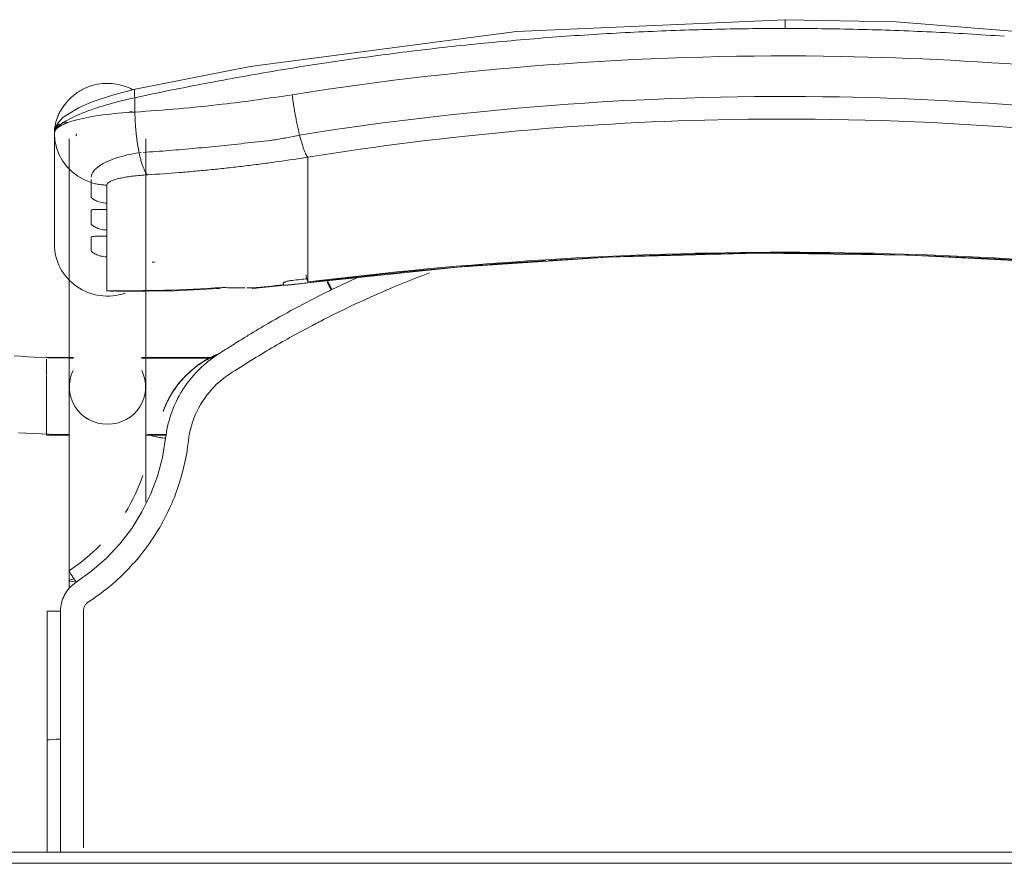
# Model space of a CAD drawing. Header units: metres. Extents: x 3 to 43.5, y -74 to -48.5.
# Tile 115 of 209: x 35.614 to 35.881, y -54.58 to -54.352. Entities that reach past the tile are written whole.
import ezdxf

# ---------------------------------------------------------------- set-up
doc = ezdxf.new("R2010")
doc.units = ezdxf.units.M
doc.layers.add('I-FURN', color=7, linetype='Continuous', lineweight=18)

# ---------------------------------------------------------------- blocks, each defined once
blk = doc.blocks.new('ConjuntoParaAlunoTamanho6 - CJA06_ConjuntoParaAlunoTamanho6-V48-1PAV - FRIGORÍFICA')
at = {"layer": 'I-FURN', "color": 253, "true_color": 0xaaaaaa}
for p, q in [((-0.1979, 0.25969), (-0.1979, 0.22964)), ((-0.19207, 0.25896), (-0.19202, 0.25906)), ((-0.19202, 0.25906), (-0.19192, 0.25949)), ((-0.19385, 0.25812), (-0.19385, 0.19097)), ((-0.17315, 0.19097), (-0.17315, 0.25812)), ((-0.19734, 0.2558), (-0.19665, 0.25395)), ((-0.19665, 0.25395), (-0.1957, 0.25221)), ((-0.17493, 0.25435), (-0.17437, 0.25441)), ((-0.1957, 0.25221), (-0.19451, 0.25062)), ((-0.12923, 0.2438), (-0.12923, 0.25317)), ((-0.12923, 0.24214), (-0.12923, 0.2438)), ((-0.18366, 0.24073), (-0.18366, 0.23904)), ((-0.12923, 0.24214), (-0.12923, 0.23653)), ((-0.12923, 0.23653), (-0.12923, 0.23486)), ((-0.12923, 0.23486), (-0.12923, 0.22925)), ((-0.18366, 0.23345), (-0.18366, 0.23176)), ((-0.12923, 0.22925), (-0.12923, 0.22759)), ((-0.12923, 0.22759), (-0.12923, 0.22197)), ((-0.18366, 0.22617), (-0.18366, 0.21701)), ((-0.12923, 0.22197), (-0.12923, 0.22031)), ((-0.14414, 0.21757), (-0.12926, 0.21915)), ((-0.11598, 0.22048), (-0.1227, 0.21732)), ((-0.18366, 0.21701), (-0.1818, 0.21679)), ((-0.19271, 0.19894), (-0.2, 0.19894)), ((-0.2, 0.19844), (-0.2, 0.19411)), ((-0.19271, 0.19879), (-0.19385, 0.19879)), ((-0.19385, 0.19879), (-0.19385, 0.19845)), ((-0.19385, 0.19845), (-0.19385, 0.19764)), ((-0.15474, 0.19894), (-0.17429, 0.19894)), ((-0.15494, 0.19879), (-0.17429, 0.19879)), ((-0.2, 0.19393), (-0.2, 0.18575)), ((-0.19385, 0.19367), (-0.19385, 0.1916)), ((-0.19385, 0.18688), (-0.19385, 0.18582)), ((-0.2, 0.18573), (-0.2, 0.17922)), ((-0.19385, 0.18371), (-0.19385, 0.18582)), ((-0.2, 0.17916), (-0.2, 0.17794)), ((-0.19385, 0.17809), (-0.19385, 0.17951)), ((-0.2, 0.17794), (-0.19377, 0.17794)), ((-0.17323, 0.17794), (-0.1676, 0.17794)), ((-0.17268, 0.17809), (-0.16757, 0.17809)), ((-0.19385, 0.13857), (-0.19385, 0.13643)), ((-0.19983, 0.13021), (-0.19982, 0.0953)), ((-0.19982, 0.06488), (-0.19982, 0.0953)), ((-0.19982, 0.0953), (-0.19982, 0.09529)), ((-0.19623, 0.09556), (-0.19738, 0.09554)), ((0.247, 0.06497), (-0.247, 0.06497)), ((0.247, 0.06497), (-0.247, 0.06497))]:
    blk.add_line(p, q, dxfattribs=at)
at = {"layer": 'I-FURN', "color": 253, "true_color": 0xaaaaaa, "flags": 128}
for points in [[(0.0001, 0.2904), (-0.07267, 0.28721), (-0.14486, 0.2777), (-0.17603, 0.27161)], [(0.17623, 0.27161), (0.10331, 0.28398), (0.03018, 0.28985), (0.0001, 0.2904)], [(-0.17603, 0.27161), (-0.18218, 0.26997), (-0.18761, 0.26812), (-0.19131, 0.26652), (-0.19557, 0.2639), (-0.19708, 0.26226), (-0.19765, 0.26113), (-0.1979, 0.25971)], [(-0.17607, 0.26928), (-0.17607, 0.26831), (-0.17607, 0.26734), (-0.17607, 0.26637), (-0.17607, 0.2654)], [(-0.1979, 0.24468), (-0.1979, 0.2522), (-0.1979, 0.25971)], [(-0.1979, 0.25969), (-0.19776, 0.25773), (-0.19734, 0.2558)], [(-0.1979, 0.25969), (-0.1979, 0.25218), (-0.1979, 0.24467), (-0.1979, 0.23715), (-0.1979, 0.22964)], [(-0.19451, 0.25062), (-0.19311, 0.2492), (-0.19152, 0.24799)], [(-0.19152, 0.24799), (-0.18977, 0.24701), (-0.1879, 0.24628)], [(-0.1879, 0.24243), (-0.1879, 0.24339), (-0.1879, 0.24435), (-0.1879, 0.24532), (-0.1879, 0.24628)], [(-0.18366, 0.24561), (-0.18366, 0.24439), (-0.18366, 0.24317), (-0.18366, 0.24195), (-0.18366, 0.24073)], [(-0.1879, 0.23515), (-0.1879, 0.23603), (-0.1879, 0.23692), (-0.1879, 0.2378), (-0.1879, 0.23868)], [(-0.18366, 0.23904), (-0.18366, 0.23764), (-0.18366, 0.23624), (-0.18366, 0.23485), (-0.18366, 0.23345)], [(-0.1879, 0.22787), (-0.1879, 0.22876), (-0.1879, 0.22964), (-0.1879, 0.23052), (-0.1879, 0.23141)], [(-0.18366, 0.23176), (-0.18366, 0.23036), (-0.18366, 0.22897), (-0.18366, 0.22757), (-0.18366, 0.22617)], [(-0.12926, 0.21915), (-0.08865, 0.22342), (-0.0479, 0.2261), (-0.00707, 0.22717), (0.03376, 0.22666), (0.07455, 0.22454), (0.11521, 0.22083), (0.12946, 0.21915)], [(-0.1359, 0.2187), (-0.1359, 0.21878), (-0.1359, 0.21886), (-0.1359, 0.21893), (-0.1359, 0.21901)], [(-0.12923, 0.22031), (-0.12923, 0.22007), (-0.12923, 0.21984), (-0.12923, 0.21961), (-0.12923, 0.21937)], [(-0.18111, 0.21677), (-0.16533, 0.21701), (-0.15331, 0.21761)], [(-0.2088, 0.1994), (-0.207, 0.19926), (-0.20518, 0.19913), (-0.20334, 0.19903), (-0.20148, 0.19894), (-0.19961, 0.19888), (-0.19772, 0.19883), (-0.19583, 0.1988), (-0.19394, 0.19879), (-0.19385, 0.19879)], [(-0.20763, 0.17855), (-0.20558, 0.17842), (-0.20352, 0.17831), (-0.20144, 0.17823), (-0.19935, 0.17816), (-0.19725, 0.17811), (-0.19515, 0.17809), (-0.19385, 0.17809)], [(-0.19385, 0.13857), (-0.19385, 0.14057), (-0.19385, 0.14257), (-0.19385, 0.14457), (-0.19385, 0.14656), (-0.19385, 0.14855), (-0.19385, 0.15053), (-0.19385, 0.15249), (-0.19385, 0.15444), (-0.19385, 0.15637), (-0.19385, 0.15827), (-0.19385, 0.16015), (-0.19385, 0.162), (-0.19385, 0.16382), (-0.19385, 0.1656), (-0.19385, 0.16735), (-0.19385, 0.16905), (-0.19385, 0.17071), (-0.19385, 0.17233), (-0.19385, 0.1739), (-0.19385, 0.17541), (-0.19385, 0.17687), (-0.19385, 0.17828), (-0.19385, 0.17963), (-0.19385, 0.18092), (-0.19385, 0.18215), (-0.19385, 0.18331), (-0.19385, 0.18441), (-0.19385, 0.18544), (-0.19385, 0.1864), (-0.19385, 0.18729), (-0.19385, 0.1881), (-0.19385, 0.18885), (-0.19385, 0.18951), (-0.19385, 0.19011), (-0.19385, 0.19062), (-0.19385, 0.19097)], [(-0.17315, 0.19097), (-0.17315, 0.19051), (-0.17315, 0.18998), (-0.17315, 0.18937), (-0.17315, 0.18869), (-0.17315, 0.18793), (-0.17315, 0.1871), (-0.17315, 0.18619), (-0.17315, 0.18522), (-0.17315, 0.18417), (-0.17315, 0.18306), (-0.17315, 0.18188), (-0.17315, 0.18064), (-0.17315, 0.17934), (-0.17315, 0.17798), (-0.17315, 0.17656), (-0.17315, 0.17508), (-0.17315, 0.17355), (-0.17315, 0.17198), (-0.17315, 0.17035), (-0.17315, 0.16868), (-0.17315, 0.16696), (-0.17315, 0.16521), (-0.17315, 0.16342), (-0.17315, 0.16159), (-0.17315, 0.15974)], [(-0.16841, 0.18438), (-0.16841, 0.18437), (-0.16841, 0.18435), (-0.16841, 0.18434), (-0.16841, 0.18432)], [(-0.16774, 0.17706), (-0.16861, 0.17188), (-0.16997, 0.16679), (-0.17181, 0.16185), (-0.17415, 0.15713), (-0.17693, 0.15265), (-0.18013, 0.14846), (-0.18374, 0.14461), (-0.18771, 0.14113), (-0.19199, 0.13805)], [(-0.19623, 0.13025), (-0.19623, 0.12331), (-0.19623, 0.11637), (-0.19623, 0.10942), (-0.19623, 0.10249), (-0.19623, 0.09556)], [(-0.19738, 0.09554), (-0.19841, 0.0955), (-0.1992, 0.09544), (-0.19969, 0.09537), (-0.19982, 0.0953)], [(0.247, 0.06197), (0.1235, 0.06197), (0, 0.06197), (-0.1235, 0.06197), (-0.247, 0.06197)], [(-0.247, 0.06197), (-0.1235, 0.06197), (0, 0.06197), (0.1235, 0.06197), (0.247, 0.06197)]]:
    blk.add_lwpolyline(points, dxfattribs=at)
at = {"layer": 'I-FURN', "color": 253, "true_color": 0xaaaaaa}
for centre, major_axis, ratio, start_param, end_param in [((-0.1835, 0.22964), (-0.0144, 0), 0.978148, 0, 1.909658), ((0.0001, -0.77117), (1.0209, 0), 0.978148, 1.443771, 1.697822), ((0.0001, -0.77159), (1.0211, 0), 0.978148, 1.443771, 1.633569), ((-0.17927, 0.60128), (0.385, 0), 0.978148, 4.732926, 4.735013), ((0.0001, -0.77159), (1.0211, 0), 0.978148, 1.634309, 1.697822), ((-0.17927, 0.60356), (0.395, 0), 0.978148, 4.828782, 4.839414), ((-0.17927, 0.60221), (0.3948, 0), 0.978148, 4.828842, 4.839414), ((-0.1305, 0.22908), (-0.00124, 0.00992), 0.026339, 2.463316, 2.789234), ((-0.17927, 0.60336), (0.395, 0), 0.978148, 4.701279, 4.780293), ((-0.14501, 0.22754), (-0.00087, 0.00996), 0.018501, 2.957526, 3.350225), ((-0.17927, 0.60263), (0.395, 0), 0.978148, 4.801491, 4.822541), ((-0.1835, 0.19097), (0.01035, 0), 0.978148, 2.686587, 4.712389), ((-0.1835, 0.19097), (0.01035, 0), 0.978148, 4.712389, 6.738191), ((-0.1835, 0.13857), (0.01035, 0), 0.069756, 2.648425, 3.665191)]:
    blk.add_ellipse(centre, major_axis=major_axis, ratio=ratio, start_param=start_param, end_param=end_param, dxfattribs=at)
for points in [[(0.0001, 0.29036), (0.0001, 0.29029), (0.0001, 0.29001), (0.0001, 0.28916), (0.0001, 0.28841), (0.0001, 0.28802)], [(-0.05929, 0.28591), (-0.06588, 0.28544), (-0.07245, 0.28489), (-0.07901, 0.28427)], [(-0.03953, 0.28708), (-0.04612, 0.28677), (-0.05271, 0.28638), (-0.05929, 0.28591)], [(-0.01972, 0.28779), (-0.02633, 0.28763), (-0.03293, 0.2874), (-0.03953, 0.28708)], [(0.0001, 0.28802), (-0.00651, 0.28802), (-0.01312, 0.28795), (-0.01972, 0.28779)], [(0.01992, 0.28779), (0.01332, 0.28795), (0.00671, 0.28802), (0.0001, 0.28802)], [(0.03973, 0.28708), (0.03313, 0.2874), (0.02653, 0.28763), (0.01992, 0.28779)], [(0.0595, 0.28591), (0.05292, 0.28638), (0.04633, 0.28677), (0.03973, 0.28708)], [(-0.07901, 0.28427), (-0.08557, 0.28365), (-0.09211, 0.28295), (-0.09864, 0.28217)], [(-0.09864, 0.28217), (-0.10517, 0.28139), (-0.11169, 0.28054), (-0.11819, 0.27961)], [(-0.11819, 0.27961), (-0.12468, 0.27869), (-0.13116, 0.27768), (-0.13762, 0.27661)], [(-0.13762, 0.27661), (-0.14407, 0.27553), (-0.15051, 0.27438), (-0.15692, 0.27316)], [(-0.15692, 0.27316), (-0.16332, 0.27194), (-0.16971, 0.27065), (-0.17607, 0.26928)], [(-0.13346, 0.2701), (-0.13339, 0.26956), (-0.13324, 0.26848), (-0.133, 0.26684), (-0.13272, 0.2652), (-0.13242, 0.26359), (-0.13211, 0.26203), (-0.13178, 0.26053), (-0.13155, 0.25959), (-0.13144, 0.25914)], [(-0.17607, 0.2654), (-0.17914, 0.26523), (-0.18504, 0.2647), (-0.19219, 0.26337), (-0.19682, 0.26165), (-0.1979, 0.26035), (-0.1979, 0.25969)], [(-0.1769, 0.26556), (-0.17724, 0.26547), (-0.17757, 0.26537), (-0.17791, 0.26528)], [(-0.17607, 0.2654), (-0.17606, 0.26498), (-0.17604, 0.26413), (-0.17598, 0.26285), (-0.1759, 0.26156), (-0.17579, 0.26028), (-0.17566, 0.25902), (-0.17551, 0.25778), (-0.17533, 0.25659), (-0.17514, 0.25544), (-0.175, 0.25471), (-0.17493, 0.25435)], [(-0.12923, 0.25317), (-0.12932, 0.25327), (-0.1295, 0.25353), (-0.1298, 0.25409), (-0.13011, 0.25481), (-0.13044, 0.25568), (-0.13077, 0.2567), (-0.1311, 0.25786), (-0.13133, 0.2587), (-0.13144, 0.25914)], [(-0.17493, 0.25435), (-0.17484, 0.25392), (-0.17465, 0.25308), (-0.17435, 0.25195), (-0.17403, 0.25093), (-0.17369, 0.25006), (-0.17335, 0.24934), (-0.173, 0.24877), (-0.17277, 0.2485), (-0.17265, 0.2484)], [(-0.14226, 0.2513), (-0.14371, 0.25111), (-0.14516, 0.25093), (-0.14661, 0.25076)], [(-0.16398, 0.24902), (-0.16687, 0.24878), (-0.16977, 0.24858), (-0.17265, 0.2484)], [(-0.15964, 0.24939), (-0.16109, 0.24926), (-0.16254, 0.24913), (-0.16398, 0.24902)], [(-0.1553, 0.2498), (-0.15675, 0.24966), (-0.15819, 0.24952), (-0.15964, 0.24939)], [(-0.15095, 0.25026), (-0.1524, 0.2501), (-0.15385, 0.24995), (-0.1553, 0.2498)], [(-0.14661, 0.25076), (-0.14806, 0.25058), (-0.14951, 0.25042), (-0.15095, 0.25026)], [(-0.1879, 0.24628), (-0.18756, 0.24617), (-0.18687, 0.24599), (-0.18581, 0.24578), (-0.18474, 0.24565), (-0.18402, 0.24561), (-0.18366, 0.24561)], [(-0.09625, 0.22184), (-0.10584, 0.21825), (-0.1152, 0.21414), (-0.12434, 0.2095)], [(-0.1359, 0.21901), (-0.1359, 0.21905), (-0.13586, 0.21912), (-0.13573, 0.21923), (-0.13549, 0.21935), (-0.13518, 0.21946), (-0.13479, 0.21957), (-0.13436, 0.21967), (-0.1339, 0.21974), (-0.13357, 0.21979), (-0.1334, 0.21981)], [(-0.12335, 0.21813), (-0.12356, 0.21856), (-0.12377, 0.21898), (-0.12395, 0.21936)], [(-0.15397, 0.21772), (-0.15349, 0.21752), (-0.153, 0.21758), (-0.15247, 0.21788)], [(-0.14577, 0.21777), (-0.14522, 0.21777), (-0.14467, 0.21778), (-0.14412, 0.21779)], [(-0.12436, 0.21651), (-0.12717, 0.21512), (-0.13276, 0.21224), (-0.13826, 0.20916), (-0.14098, 0.20758)], [(-0.13585, 0.2186), (-0.13587, 0.21862), (-0.13589, 0.21865), (-0.1359, 0.21868), (-0.1359, 0.2187)], [(-0.1227, 0.21732), (-0.12297, 0.21719), (-0.12353, 0.21692), (-0.12408, 0.21665), (-0.12436, 0.21651)], [(-0.12289, 0.21723), (-0.12304, 0.21753), (-0.12319, 0.21783), (-0.12334, 0.21813)], [(-0.12434, 0.2095), (-0.12494, 0.2092), (-0.12615, 0.20858), (-0.12737, 0.20794), (-0.12798, 0.20762)], [(-0.12798, 0.20762), (-0.13157, 0.20574), (-0.13889, 0.20168), (-0.14651, 0.19698), (-0.1504, 0.19445)], [(-0.14098, 0.20758), (-0.14188, 0.20704), (-0.14368, 0.20597), (-0.14546, 0.20487), (-0.14635, 0.20432)], [(-0.14638, 0.20431), (-0.14762, 0.20355), (-0.1501, 0.202), (-0.15256, 0.20043), (-0.15378, 0.19963)], [(-0.16501, 0.19076), (-0.16447, 0.19151), (-0.16331, 0.19295), (-0.16135, 0.19493), (-0.15919, 0.19669), (-0.15764, 0.19771), (-0.15683, 0.19818)], [(-0.15378, 0.19963), (-0.1555, 0.19851), (-0.15869, 0.19594), (-0.16134, 0.1928), (-0.1625, 0.1911)], [(-0.1568, 0.1982), (-0.15576, 0.1988), (-0.15475, 0.1993), (-0.15376, 0.19971)], [(-0.1504, 0.19445), (-0.15113, 0.19396), (-0.15256, 0.19293), (-0.15386, 0.19174), (-0.15448, 0.19112)], [(-0.1625, 0.1911), (-0.16271, 0.1908), (-0.16313, 0.19018), (-0.16352, 0.18955), (-0.16371, 0.18924)], [(-0.15448, 0.19112), (-0.15645, 0.18912), (-0.15969, 0.18452), (-0.16124, 0.17915), (-0.16156, 0.17636)], [(-0.16371, 0.18924), (-0.16479, 0.18738), (-0.16656, 0.18343), (-0.1675, 0.1792), (-0.16774, 0.17706)], [(-0.16774, 0.17706), (-0.16823, 0.17712), (-0.16921, 0.17725), (-0.17046, 0.17746), (-0.17128, 0.17766), (-0.17147, 0.17776), (-0.17146, 0.1778)], [(-0.17391, 0.16699), (-0.17512, 0.16348), (-0.17671, 0.16011), (-0.17864, 0.15696)], [(-0.1854, 0.14823), (-0.18797, 0.14558), (-0.19084, 0.14321), (-0.19391, 0.14119)], [(-0.19391, 0.14119), (-0.19393, 0.14119), (-0.19385, 0.14103), (-0.19344, 0.14033), (-0.19278, 0.13928), (-0.19225, 0.13846), (-0.19199, 0.13805)], [(-0.19199, 0.13805), (-0.19265, 0.13762), (-0.19383, 0.13663), (-0.19519, 0.13473), (-0.19604, 0.13255), (-0.19622, 0.13104), (-0.19623, 0.13025)], [(-0.18863, 0.13277), (-0.18884, 0.13263), (-0.18922, 0.13231), (-0.18966, 0.1317), (-0.18994, 0.13099), (-0.19, 0.1305), (-0.19, 0.13025)], [(-0.19623, 0.13025), (-0.19672, 0.13025), (-0.1977, 0.13025), (-0.19891, 0.13024), (-0.19969, 0.13022), (-0.19984, 0.13021), (-0.19982, 0.1302)], [(-0.19982, 0.12147), (-0.19982, 0.12438), (-0.19982, 0.12729), (-0.19982, 0.1302)], [(-0.19982, 0.1302), (-0.19982, 0.12438), (-0.19982, 0.11273), (-0.19982, 0.1011), (-0.19982, 0.09529)], [(-0.19982, 0.09528), (-0.19982, 0.1011), (-0.19982, 0.10691), (-0.19982, 0.11273)], [(-0.19982, 0.09529), (-0.19982, 0.08515), (-0.19982, 0.07502), (-0.19982, 0.06488)], [(-0.19982, 0.06488), (-0.19982, 0.06837), (-0.19982, 0.07185), (-0.19982, 0.07534)]]:
    blk.add_open_spline(points, degree=3, dxfattribs=at)
for points, knots in [([(-0.13346, 0.2701), (-0.0847, 0.2778), (0.00519, 0.28415), (0.09466, 0.27626), (0.13366, 0.2701)], [-1, -1, -1, -1, -0.444444, 0, 0, 0, 0]), ([(-0.1979, 0.25971), (-0.1979, 0.26019), (-0.19783, 0.26127), (-0.19747, 0.26287), (-0.19695, 0.2643), (-0.19642, 0.26543), (-0.19585, 0.26637), (-0.19534, 0.26711), (-0.19492, 0.26766), (-0.19447, 0.26819), (-0.19382, 0.2689), (-0.19291, 0.26975), (-0.1919, 0.27053), (-0.19105, 0.27107), (-0.1904, 0.27144), (-0.18973, 0.27177), (-0.18883, 0.27217), (-0.18719, 0.27275), (-0.18474, 0.2732), (-0.18174, 0.27315), (-0.17906, 0.27255), (-0.17745, 0.27187), (-0.17679, 0.27153)], [0, 0, 0, 0, 0.0625, 0.125, 0.15625, 0.1875, 0.21875, 0.234375, 0.25, 0.265625, 0.28125, 0.3125, 0.34375, 0.359375, 0.375, 0.390625, 0.40625, 0.4375, 0.5, 0.5625, 0.625, 0.6721865, 0.6721865, 0.6721865, 0.6721865]), ([(-0.1761, 0.27156), (-0.17616, 0.27149), (-0.17627, 0.27106), (-0.17619, 0.27003), (-0.17607, 0.26928)], [0.625, 0.625, 0.625, 0.625, 0.75, 1, 1, 1, 1]), ([(-0.17607, 0.2654), (-0.1682, 0.2659), (-0.154, 0.26716), (-0.13977, 0.2691), (-0.13346, 0.2701)], [-1, -1, -1, -1, -0.444444, 0, 0, 0, 0]), ([(-0.13144, 0.25914), (-0.08343, 0.26683), (0.00512, 0.27318), (0.09323, 0.26529), (0.13164, 0.25914)], [-1, -1, -1, -1, -0.444444, 0, 0, 0, 0]), ([(-0.1979, 0.25971), (-0.1979, 0.26034), (-0.19688, 0.26187), (-0.19282, 0.26411), (-0.18865, 0.26578), (-0.18491, 0.26704), (-0.18064, 0.26823), (-0.1776, 0.26895), (-0.17607, 0.26928)], [0, 0, 0, 0, 0.25, 0.5, 0.625, 0.75, 0.875, 1, 1, 1, 1]), ([(0.12943, 0.25317), (0.08224, 0.26075), (-0.00484, 0.26702), (-0.09148, 0.25924), (-0.12923, 0.25317)], [-1, -1, -1, -1, -0.444444, 0, 0, 0, 0]), ([(-0.1965, 0.2622), (-0.19671, 0.26207), (-0.1971, 0.26176), (-0.19769, 0.26096), (-0.1979, 0.26021), (-0.1979, 0.25971)], [0.75, 0.75, 0.75, 0.75, 0.8125, 0.875, 1, 1, 1, 1]), ([(-0.19421, 0.2626), (-0.1945, 0.26266), (-0.19502, 0.2627), (-0.19554, 0.2626), (-0.19576, 0.26254)], [0.5473049, 0.5473049, 0.5473049, 0.5473049, 0.625, 0.6812684, 0.6812684, 0.6812684, 0.6812684]), ([(-0.17381, 0.25447), (-0.17147, 0.25462), (-0.16677, 0.25497), (-0.1597, 0.25557), (-0.1538, 0.25614), (-0.14908, 0.25663), (-0.14554, 0.25703), (-0.14198, 0.25739), (-0.13843, 0.25782), (-0.13492, 0.25842), (-0.13259, 0.25889), (-0.13144, 0.25914)], [0, 0, 0, 0, 0.166667, 0.333333, 0.5, 0.583333, 0.666667, 0.75, 0.833333, 0.916667, 1, 1, 1, 1]), ([(-0.1879, 0.24778), (-0.18791, 0.24829), (-0.1875, 0.24933), (-0.18588, 0.25077), (-0.184, 0.25182), (-0.1824, 0.2525), (-0.17978, 0.25344), (-0.17715, 0.25404), (-0.17493, 0.25435)], [0, 0, 0, 0, 0.2, 0.4, 0.55, 0.625, 0.7, 1, 1, 1, 1]), ([(-0.12923, 0.25317), (-0.13213, 0.25271), (-0.13647, 0.25207), (-0.14082, 0.25148), (-0.14226, 0.2513)], [-1, -1, -1, -1, -0.8, -0.7, -0.7, -0.7, -0.7]), ([(-0.17265, 0.2484), (-0.17333, 0.24836), (-0.17532, 0.24821), (-0.17777, 0.24791), (-0.17985, 0.24753), (-0.18163, 0.2471), (-0.18322, 0.24646), (-0.18366, 0.2459), (-0.18366, 0.24561)], [-1, -1, -1, -1, -0.888889, -0.666667, -0.555556, -0.444444, -0.222222, 0, 0, 0, 0]), ([(-0.1879, 0.24628), (-0.1879, 0.24644), (-0.1879, 0.2467), (-0.1879, 0.247), (-0.1879, 0.2471)], [0, 0, 0, 0, 0.4, 0.6, 0.6, 0.6, 0.6]), ([(-0.18366, 0.24073), (-0.18428, 0.24075), (-0.18512, 0.24088), (-0.18609, 0.24117), (-0.18671, 0.24142), (-0.18723, 0.2417), (-0.18762, 0.24198), (-0.18784, 0.24222), (-0.1879, 0.24236), (-0.1879, 0.24243)], [0, 0, 0, 0, 0.25, 0.375, 0.5, 0.625, 0.75, 0.875, 1, 1, 1, 1]), ([(-0.1879, 0.23868), (-0.1879, 0.23875), (-0.18784, 0.23885), (-0.18762, 0.23896), (-0.18723, 0.23902), (-0.18671, 0.23904), (-0.18609, 0.23904), (-0.18512, 0.23903), (-0.18428, 0.23902), (-0.18366, 0.23904)], [0, 0, 0, 0, 0.125, 0.25, 0.375, 0.5, 0.625, 0.75, 1, 1, 1, 1]), ([(-0.18366, 0.23345), (-0.18428, 0.23348), (-0.18512, 0.2336), (-0.18609, 0.23389), (-0.18671, 0.23414), (-0.18723, 0.23442), (-0.18762, 0.2347), (-0.18784, 0.23494), (-0.1879, 0.23508), (-0.1879, 0.23515)], [0, 0, 0, 0, 0.25, 0.375, 0.5, 0.625, 0.75, 0.875, 1, 1, 1, 1]), ([(-0.1879, 0.23141), (-0.1879, 0.23147), (-0.18784, 0.23158), (-0.18762, 0.23168), (-0.18723, 0.23174), (-0.18671, 0.23176), (-0.18609, 0.23176), (-0.18512, 0.23175), (-0.18428, 0.23175), (-0.18366, 0.23176)], [0, 0, 0, 0, 0.125, 0.25, 0.375, 0.5, 0.625, 0.75, 1, 1, 1, 1]), ([(-0.18366, 0.22617), (-0.18428, 0.2262), (-0.18512, 0.22633), (-0.18609, 0.22661), (-0.18671, 0.22687), (-0.18723, 0.22714), (-0.18762, 0.22742), (-0.18784, 0.22767), (-0.1879, 0.22781), (-0.1879, 0.22787)], [0, 0, 0, 0, 0.25, 0.375, 0.5, 0.625, 0.75, 0.875, 1, 1, 1, 1]), ([(-0.12388, 0.21967), (-0.12372, 0.21936), (-0.12333, 0.2186), (-0.12291, 0.21776), (-0.1227, 0.21732)], [0.5302375, 0.5302375, 0.5302375, 0.5302375, 0.75, 1, 1, 1, 1]), ([(-0.15247, 0.21788), (-0.15113, 0.21782), (-0.14908, 0.21777), (-0.14698, 0.21776), (-0.14627, 0.21776)], [0, 0, 0, 0, 0.5, 0.75, 0.75, 0.75, 0.75]), ([(-0.1334, 0.21866), (-0.1337, 0.21862), (-0.13425, 0.21856), (-0.13488, 0.2185), (-0.13529, 0.21849), (-0.13555, 0.2185), (-0.13573, 0.21853), (-0.13582, 0.21857), (-0.13585, 0.2186)], [0, 0, 0, 0, 0.25, 0.5, 0.625, 0.75, 0.875, 1, 1, 1, 1]), ([(-0.1535, 0.1999), (-0.15406, 0.19967), (-0.15585, 0.19886), (-0.15753, 0.19787), (-0.15863, 0.1971)], [0.6367527, 0.6367527, 0.6367527, 0.6367527, 0.75, 1, 1, 1, 1]), ([(-0.15863, 0.1971), (-0.16081, 0.19558), (-0.16383, 0.19273), (-0.16686, 0.18807), (-0.16796, 0.18563), (-0.16841, 0.18438)], [0, 0, 0, 0, 0.5, 0.75, 1, 1, 1, 1]), ([(-0.16841, 0.18432), (-0.16799, 0.18547), (-0.16725, 0.18714), (-0.16604, 0.18925), (-0.16537, 0.19026), (-0.16501, 0.19076)], [0, 0, 0, 0, 0.5, 0.75, 1, 1, 1, 1]), ([(-0.16156, 0.17636), (-0.16208, 0.17191), (-0.16353, 0.16549), (-0.16692, 0.15729), (-0.1701, 0.15145), (-0.17391, 0.14602), (-0.17976, 0.13936), (-0.18487, 0.13521), (-0.18863, 0.13277)], [0, 0, 0, 0, 0.25, 0.375, 0.5, 0.625, 0.75, 1, 1, 1, 1]), ([(-0.19, 0.13025), (-0.19, 0.12863), (-0.19, 0.12547), (-0.19, 0.12092), (-0.19, 0.1173), (-0.19, 0.1145), (-0.19, 0.11243), (-0.19, 0.11052), (-0.19, 0.10828), (-0.19, 0.10624), (-0.19, 0.10408), (-0.19, 0.10228), (-0.19, 0.10023), (-0.19, 0.09774), (-0.19, 0.09515), (-0.19, 0.09189), (-0.19, 0.08842), (-0.19, 0.08419), (-0.19, 0.08049), (-0.19, 0.07684), (-0.19, 0.07351), (-0.19, 0.07081), (-0.19, 0.0683), (-0.19, 0.06666), (-0.19, 0.06612)], [0, 0, 0, 0, 0.03125, 0.0625, 0.09375, 0.109375, 0.125, 0.140625, 0.15625, 0.1875, 0.203125, 0.21875, 0.234375, 0.25, 0.265625, 0.28125, 0.3125, 0.328125, 0.34375, 0.359375, 0.3671875, 0.375, 0.3828125, 0.3865101, 0.3865101, 0.3865101, 0.3865101]), ([(-0.19623, 0.06488), (-0.19623, 0.06802), (-0.19623, 0.0747), (-0.19623, 0.0849), (-0.19623, 0.09203), (-0.19623, 0.09556)], [0.8397159, 0.8397159, 0.8397159, 0.8397159, 0.8888889, 0.9444444, 1, 1, 1, 1])]:
    blk.add_open_spline(points, degree=3, knots=knots, dxfattribs=at)
blk = doc.blocks.new('4 GRE - ESCOLA DE CINEMA E AUDIOVISUAL CINE REX R07_rvt-1-1PAV - FRIGORÍFICA')
at = {"layer": 'I-FURN', "color": 253, "lineweight": 18, "true_color": 0xaaaaaa}
blk.add_blockref('ConjuntoParaAlunoTamanho6 - CJA06_ConjuntoParaAlunoTamanho6-V48-1PAV - FRIGORÍFICA', (35.82168, -54.64244), dxfattribs=at)

msp = doc.modelspace()

# ---------------------------------------------------------------- block references
at = {"lineweight": 5}
msp.add_blockref('4 GRE - ESCOLA DE CINEMA E AUDIOVISUAL CINE REX R07_rvt-1-1PAV - FRIGORÍFICA', (0, 0), dxfattribs=at)

doc.saveas('drawing.dxf')
